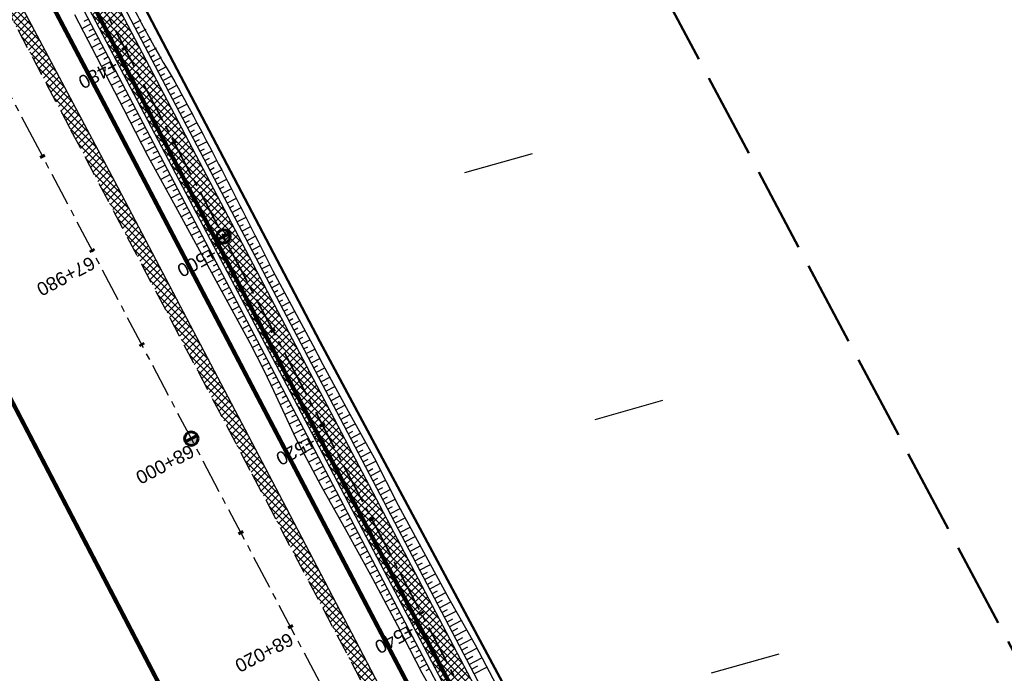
# Model space of a CAD drawing. Header units: metres. Extents: x 7529615 to 7533751, y 5721195 to 5727898.
# Tile 104 of 138: x 7530399 to 7530492, y 5726431 to 5726493. Entities that reach past the tile are written whole.
import ezdxf

# ---------------------------------------------------------------- set-up
doc = ezdxf.new("R2010")
doc.units = ezdxf.units.M
for name, pattern in [('CENTER', [50.8, 31.75, -6.35, 6.35, -6.35]), ('CENTER2', [28.575, 19.05, -3.175, 3.175, -3.175]), ('HIDDEN', [9.525, 6.35, -3.175]), ('L_0_09', [2.5, 2, -0.5])]:
    doc.linetypes.add(name, pattern=pattern)
for name, color, linetype in [('C-DROGI-SYTUACJA-ETYKIETY', 7, 'Continuous'), ('D-hatch-pobocza', 131, 'Continuous'), ('D-pobocza', 60, 'Continuous'), ('D-rowy', 160, 'Continuous'), ('D-skarpa', 2, 'Continuous'), ('D-skarpa-kreskowanie', 2, 'Continuous')]:
    doc.layers.add(name, color=color, linetype=linetype)
for name, color, linetype, lineweight, true_color in [('D-hatch-ciag-pieszo-rowerowy', 7, 'Continuous', 13, 0xff9f80), ('D-linia-podzialowa-ZRID', 7, 'Continuous', 50, 0x40ff00), ('D-podzialy-dzialek-etap-III', 7, 'Continuous', 30, 0xff0040), ('zakres-mdcp', 7, 'L_0_09', 50, 0xff05ff)]:
    doc.layers.add(name, color=color, linetype=linetype, lineweight=lineweight, true_color=true_color)
for name, color, linetype, lineweight in [('D-krawędzie', 3, 'Continuous', 30), ('D-obrzeża', 2, 'Continuous', 30), ('D-oś', 2, 'CENTER', 30), ('D-pas-drogowy', 7, 'HIDDEN', 50)]:
    doc.layers.add(name, color=color, linetype=linetype, lineweight=lineweight)
doc.layers.add('poprzeczki', color=7, linetype='Continuous', true_color=0x0000c7)
doc.styles.get("Standard").update_dxf_attribs({"font": 'arial.ttf'})
pattern_1 = [(45, (0, 0), (-0.33675960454, 0.33675960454), []), (135, (0, 0), (-0.33675960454, -0.33675960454), [])]

# ---------------------------------------------------------------- blocks, each defined once
blk = doc.blocks.new('kilometraz')
at = {"linetype": 'ByBlock', "lineweight": -2}
blk.add_hatch(color=0, dxfattribs=at).paths.add_polyline_path([(0, -0.28125, 0.41421356), (0.28125, 0, 0.41421356), (0, 0.28125)])
at = {"color": 0, "linetype": 'ByBlock', "lineweight": -2}
blk.add_line((0, 0.28125), (0, -0.28125), dxfattribs=at)
blk.add_circle((0, 0), 0.28125, dxfattribs=at)
blk = doc.blocks.new('AeccTickLine')
at = {"color": 0, "linetype": 'ByBlock', "lineweight": -2}
blk.add_line((0, 1), (0, -1), dxfattribs=at)

msp = doc.modelspace()

# ---------------------------------------------------------------- hatches: boundary and pattern name
at = {"layer": 'D-hatch-ciag-pieszo-rowerowy'}
h = msp.add_hatch(dxfattribs=at)
h.set_pattern_fill('ANSI37', color=256, scale=0.15, style=0)
h.set_pattern_definition(pattern_1)
h.paths.add_polyline_path([(7530404.057, 5726502.584), (7530380.911, 5726546.861), (7530371.746, 5726564.106), (7530368.841, 5726564.244), (7530378.7, 5726545.696), (7530401.842, 5726501.425), (7530423.333, 5726460.444), (7530443.712, 5726421.565), (7530466.681, 5726377.574), (7530482.337, 5726347.963), (7530485.291, 5726347.724), (7530468.894, 5726378.737), (7530445.927, 5726422.724), (7530425.547, 5726461.605)])
at = {"layer": 'D-hatch-pobocza'}
h = msp.add_hatch(dxfattribs=at)
h.set_pattern_fill('ANSI37', color=256, scale=0.15, style=0)
h.set_pattern_definition(pattern_1)
h.paths.add_polyline_path([(7530484.05, 5726334.34), (7530471.92, 5726357.11), (7530458.95, 5726381.07), (7530447.57, 5726403.23), (7530435.55, 5726425.46), (7530424.34, 5726446.96), (7530408.22, 5726477.68), (7530396.72, 5726499.26), (7530381.74, 5726527.87), (7530371.44, 5726547.5), (7530359.58, 5726569.81), (7530349.42, 5726588.72), (7530332.29, 5726621.37), (7530323.72, 5726638.05), (7530306.54, 5726670.82), (7530298.56, 5726686.33), (7530287.26, 5726707.54), (7530284.291, 5726713.261), (7530282.67, 5726712.404), (7530284.501, 5726708.94), (7530291.376, 5726695.94), (7530296.046, 5726687.107), (7530304.464, 5726671.187), (7530316.604, 5726648.181), (7530333.058, 5726617.014), (7530350.004, 5726585.006), (7530367.258, 5726552.316), (7530385.763, 5726517.235), (7530404.054, 5726482.546), (7530421.087, 5726450.182), (7530442.442, 5726409.661), (7530463.421, 5726369.85), (7530489.269, 5726320.828), (7530506.412, 5726288.291), (7530524.315, 5726254.784), (7530540.549, 5726224.891), (7530548.273, 5726210.669), (7530551.697, 5726207.035), (7530543.21, 5726222.9), (7530538.34, 5726232.11), (7530533.7, 5726240.35), (7530511.95, 5726280.97), (7530499.24, 5726305.31)])

# ---------------------------------------------------------------- linework, layer by layer
at = {"layer": 'D-krawędzie', "linetype": 'HIDDEN', "ltscale": 0.3}
msp.add_lwpolyline([(7530333.058, 5726617.014), (7530350.004, 5726585.006), (7530367.258, 5726552.316), (7530385.763, 5726517.235), (7530404.054, 5726482.546), (7530421.087, 5726450.182), (7530442.442, 5726409.661), (7530463.421, 5726369.85), (7530489.269, 5726320.828), (7530506.412, 5726288.291), (7530524.315, 5726254.784), (7530540.549, 5726224.891), (7530548.24, 5726210.73)], dxfattribs=at)
at = {"layer": 'D-linia-podzialowa-ZRID', "color": 12, "ltscale": 15, "true_color": 0xc70000}
msp.add_lwpolyline([(7530343.244, 5726623.649), (7530360.23, 5726591.747), (7530383.209, 5726548.059), (7530406.018, 5726503.606), (7530427.465, 5726462.62), (7530447.928, 5726424.388), (7530471.127, 5726379.921), (7530490.501, 5726343.033), (7530509.499, 5726306.733), (7530529.89, 5726267.244), (7530543.852, 5726238.99), (7530554.809, 5726218.944), (7530559.027, 5726212.223), (7530563.061, 5726206.41), (7530566.934, 5726200.464), (7530569.771, 5726194.902), (7530571.473, 5726191.282), (7530572.839, 5726188.025), (7530575.295, 5726182.035), (7530579.737, 5726173.306), (7530583.3, 5726167.41), (7530583.3, 5726167.41), (7530583.3, 5726167.41)], dxfattribs=at)
at = {"layer": 'D-obrzeża'}
for points in [[(7530341.029, 5726622.467), (7530357.948, 5726590.066), (7530380.911, 5726546.861), (7530404.057, 5726502.584), (7530425.547, 5726461.605), (7530445.927, 5726422.724), (7530468.894, 5726378.737), (7530488.366, 5726341.909), (7530507.524, 5726305.704), (7530528.099, 5726266.319), (7530543.028, 5726237.223), (7530553.837, 5726217.27, 0.020438), (7530555.511, 5726214.462), (7530563.158, 5726202.745, -0.024166), (7530565.111, 5726199.411), (7530568.325, 5726193.262, -0.021495), (7530570.15, 5726189.371), (7530573.016, 5726182.508, 0.022535), (7530574.938, 5726178.434), (7530582.467, 5726164.173, 0.144123), (7530586.407, 5726160.127), (7530591.402, 5726157.316, -0.143266), (7530593.364, 5726155.308), (7530594.228, 5726153.684)], [(7530338.815, 5726621.306), (7530355.736, 5726588.901), (7530378.7, 5726545.696), (7530401.842, 5726501.425), (7530423.333, 5726460.444), (7530443.712, 5726421.565), (7530466.681, 5726377.574), (7530486.156, 5726340.739), (7530505.312, 5726304.54), (7530525.878, 5726265.169), (7530540.816, 5726236.057), (7530551.688, 5726215.99, 0.020438), (7530553.361, 5726213.182), (7530560.998, 5726201.48, -0.024166), (7530562.951, 5726198.146), (7530566.06, 5726192.199, -0.021495), (7530567.884, 5726188.309), (7530570.753, 5726181.44, 0.022535), (7530572.675, 5726177.366), (7530580.714, 5726162.138, 0.101584), (7530584.546, 5726157.479), (7530584.686, 5726157.365, -0.100735), (7530588.495, 5726152.75), (7530588.874, 5726152.037)]]:
    msp.add_lwpolyline(points, format="xyb", dxfattribs=at)
at = {"layer": 'D-oś', "ltscale": 0.1}
msp.add_lwpolyline([(7530594.845, 5726110.895), (7530540.21, 5726214.45), (7530503.32, 5726286.651), (7530486.173, 5726319.196), (7530460.325, 5726368.218), (7530439.346, 5726408.03), (7530417.989, 5726448.552), (7530400.958, 5726480.914), (7530382.667, 5726515.602), (7530364.162, 5726550.682), (7530346.91, 5726583.371), (7530329.964, 5726615.378), (7530313.508, 5726646.548)], dxfattribs=at)
at = {"layer": 'D-oś', "linetype": 'CENTER2', "lineweight": 35, "ltscale": 0.2}
msp.add_lwpolyline([(7530339.922, 5726621.886), (7530356.842, 5726589.483), (7530379.806, 5726546.279), (7530402.949, 5726502.005), (7530424.44, 5726461.025), (7530444.82, 5726422.144), (7530467.787, 5726378.156), (7530487.261, 5726341.324)], dxfattribs=at)
at = {"layer": 'D-pas-drogowy', "ltscale": 0.2, "flags": 128}
msp.add_lwpolyline([(7531633.019, 5724182.834, 0.4, 0.4, 0), (7531617.559, 5724211.608, 0.4, 0.4, 0), (7531566.784, 5724302.736, 0.4, 0.4, 0), (7531538.419, 5724356.47, 0.4, 0.4, 0), (7531526.32, 5724379.39, 0.4, 0.4, 0), (7531516.102, 5724393.607, 0.4, 0.4, 0.001485), (7531513.78, 5724396.838, 0.4, 0.4, 0), (7531501.87, 5724413.41, 0.4, 0.4, 0), (7531474.926, 5724464.508, 0.4, 0.4, 0), (7531446.2, 5724518.992, 0.4, 0.4, 0), (7531424.962, 5724559.262, 0.4, 0.4, 0), (7531398.444, 5724609.566, 0.4, 0.4, 0), (7531379.647, 5724645.216, 0.4, 0.4, 0), (7531365.23, 5724672.56, 0.4, 0.4, 0), (7531341.306, 5724717.915, 0.4, 0.4, 0), (7531312.9, 5724771.789, 0.4, 0.4, 0), (7531292.591, 5724810.307, 0.4, 0.4, 0), (7531259.392, 5724873.271, 0.4, 0.4, 0), (7531233.74, 5724921.923, 0.4, 0.4, 0), (7531203.073, 5724980.092, 0.4, 0.4, 0), (7531173.471, 5725036.225, 0.4, 0.4, 0), (7531168.27, 5725046.09, 0.4, 0.4, 0), (7531172.29, 5725062.58, 0.4, 0.4, 0), (7531166.31, 5725074.58, 0.4, 0.4, 0), (7531150.32, 5725079.6, 0.4, 0.4, 0), (7531141.5, 5725096.43, 0.4, 0.4, 0), (7531109.312, 5725157.814, 0.4, 0.4, 0), (7531086.641, 5725201.048, 0.4, 0.4, 0), (7531059.198, 5725253.384, 0.4, 0.4, 0), (7531028.207, 5725312.489, 0.4, 0.4, 0), (7530999.105, 5725367.99, 0.4, 0.4, 0), (7530956.248, 5725449.725, 0.4, 0.4, 0), (7530924.398, 5725510.464, 0.4, 0.4, 0), (7530897.51, 5725561.74, 0.4, 0.4, 0), (7530894.46, 5725566.14, 0.4, 0.4, 0), (7530892.16, 5725570.49, 0.4, 0.4, 0), (7530869.363, 5725613.307, 0.4, 0.4, 0), (7530861.694, 5725627.705, 0.4, 0.4, 0), (7530852.74, 5725644.52, 0.4, 0.4, 0), (7530831.51, 5725684.2, 0.4, 0.4, 0), (7530811.13, 5725722.52, 0.4, 0.4, 0), (7530792.348, 5725757.941, 0.4, 0.4, 0), (7530768.03, 5725803.8, 0.4, 0.4, 0), (7530748.769, 5725840.179, 0.4, 0.4, 0), (7530727.7, 5725879.97, 0.4, 0.4, 0), (7530712.098, 5725909.545, 0.4, 0.4, 0), (7530693.644, 5725944.645, 0.4, 0.4, 0), (7530665.702, 5725997.539, 0.4, 0.4, 0), (7530641.76, 5726042.88, 0.4, 0.4, 0), (7530616.5, 5726091.48, 0.4, 0.4, 0), (7530604.628, 5726114.32, 0.4, 0.4, -0.007763), (7530602.5, 5726118.43, 0.4, 0.4, 0), (7530603.992, 5726123.395, 0.4, 0.4, 0), (7530606.53, 5726131.84, 0.4, 0.4, 0), (7530603.27, 5726136.83, 0.4, 0.4, 0), (7530593.776, 5726151.369, 0.4, 0.4, 0), (7530590.203, 5726156.84, 0.4, 0.4, 0), (7530583.3, 5726167.41, 0.4, 0.4, 0), (7530580.578, 5726170.428, 0.4, 0.4, 0), (7530575.85, 5726175.67, 0.4, 0.4, 0), (7530569.01, 5726186.66, 0.4, 0.4, 0), (7530562.555, 5726199.189, 0.4, 0.4, 0), (7530555.67, 5726211.39, 0.4, 0.4, 0), (7530548.29, 5726224.23, 0.4, 0.4, 0), (7530540.58, 5726237.71, 0.4, 0.4, 0), (7530532.68, 5726252.65, 0.4, 0.4, 0), (7530524.06, 5726269.35, 0.4, 0.4, 0), (7530502.82, 5726309.91, 0.4, 0.4, 0), (7530488.83, 5726336.63, 0.4, 0.4, 0), (7530466.03, 5726380.16, 0.4, 0.4, 0), (7530438.47, 5726432.77, 0.4, 0.4, 0), (7530424.53, 5726459.09, 0.4, 0.4, 0), (7530401.63, 5726502.97, 0.4, 0.4, 0), (7530383.38, 5726538.06, 0.4, 0.4, 0), (7530353.97, 5726593.52, 0.4, 0.4, 0), (7530338.47, 5726622.74, 0.4, 0.4, 0), (7530322.01, 5726653.88, 0.4, 0.4, 0), (7530297.54, 5726700.33, 0.4, 0.4, 0), (7530287.38, 5726719.6, 0.4, 0.4, 0), (7530285.95, 5726722.316, 0.4, 0.4, 0), (7530280.26, 5726733.12, 0.4, 0.4, 0), (7530266.73, 5726758.74, 0.4, 0.4, 0), (7530260.42, 5726770.47, 0.4, 0.4, 0), (7530253.25, 5726783.82, 0.4, 0.4, 0), (7530244.95, 5726799.33, 0.4, 0.4, 0), (7530239.39, 5726808.49, 0.4, 0.4, 0), (7530238.29, 5726807.9, 0.4, 0.4, 0), (7530218.11, 5726850.67, 0.4, 0.4, 0), (7530175.907, 5726928.168, 0.4, 0.4, 0), (7530096.68, 5727076.15, 0.4, 0.4, 0), (7530094.68, 5727079.89, 0.4, 0.4, 0), (7530064.597, 5727135.523, 0.4, 0.4, 0), (7530046.731, 5727168.892, 0.4, 0.4, 0), (7530025.803, 5727208.461, 0.4, 0.4, 0), (7530012.847, 5727232.979, 0.4, 0.4, 0), (7529994.15, 5727268.45, 0.4, 0.4, 0), (7529981.671, 5727291.93, 0.4, 0.4, 0), (7529949.89, 5727351.73, 0.4, 0.4, 0), (7529924.75, 5727399.03, 0.4, 0.4, 0), (7529915.516, 5727417.1, 0.4, 0.4, 0), (7529885.83, 5727475.19, 0.4, 0.4, 0), (7529862.56, 5727519.97, 0.4, 0.4, 0), (7529852.985, 5727538.191, 0.4, 0.4, 0), (7529836.513, 5727569.511, 0.4, 0.4, 0), (7529815.369, 5727609.141, 0.4, 0.4, 0), (7529792.795, 5727651.247, 0.4, 0.4, 0), (7529774.199, 5727685.858, 0.4, 0.4, 0), (7529746.966, 5727736.059, 0.4, 0.4, 0), (7529733.92, 5727757.62, 0.4, 0.4, 0), (7529708.607, 5727806.389, 0.4, 0.4, 0), (7529688.492, 5727796.345, 0.4, 0.4, 0), (7529723.55, 5727729.88, 0.4, 0.4, 0), (7529725.42, 5727730.2, 0.4, 0.4, 0), (7529735.38, 5727711.28, 0.4, 0.4, 0), (7529739.21, 5727707.77, 0.4, 0.4, 0), (7529753.31, 5727681.13, 0.4, 0.4, 0), (7529755.178, 5727682.114, 0.4, 0.4, 0), (7529792.102, 5727611.923, 0.4, 0.4, 0), (7529811.741, 5727574.662, 0.4, 0.4, 0), (7529835.194, 5727530.193, 0.4, 0.4, 0), (7529857.56, 5727487.787, 0.4, 0.4, 0), (7529875.155, 5727454.426, 0.4, 0.4, 0), (7529890.63, 5727425.131, 0.4, 0.4, 0), (7529900.671, 5727406.159, 0.4, 0.4, 0), (7529953.284, 5727306.747, 0.4, 0.4, 0), (7529983.208, 5727250.207, 0.4, 0.4, 0), (7530015.379, 5727189.42, 0.4, 0.4, 0), (7530062.319, 5727099.625, 0.4, 0.4, 0), (7530100.06, 5727027.16, 0.4, 0.4, 0), (7530105.06, 5727018.32, 0.4, 0.4, 0), (7530143.175, 5726945.066, 0.4, 0.4, 0), (7530170.547, 5726892.961, 0.4, 0.4, 0), (7530195.92, 5726850.75, 0.4, 0.4, 0), (7530194.71, 5726849.15, 0.4, 0.4, 0), (7530197.22, 5726845.06, 0.4, 0.4, 0), (7530254.03, 5726738.21, 0.4, 0.4, 0), (7530261.371, 5726724.163, 0.4, 0.4, 0), (7530281.54, 5726685.57, 0.4, 0.4, 0), (7530289.214, 5726671.967, 0.4, 0.4, 0), (7530300.51, 5726651.778, 0.4, 0.4, 0), (7530303.939, 5726645.168, 0.4, 0.4, 0), (7530334.708, 5726583.665, 0.4, 0.4, 0), (7530397.759, 5726458.5, 0.4, 0.4, 0), (7530450.41, 5726357.28, 0.4, 0.4, 0), (7530482.4, 5726303.41, 0.4, 0.4, 0), (7530483.688, 5726301.003, 0.4, 0.4, 0), (7530491.35, 5726283.94, 0.4, 0.4, 0), (7530512.67, 5726243.78, 0.4, 0.4, 0), (7530529.43, 5726209.46, 0.4, 0.4, 0), (7530571.29, 5726130.56, 0.4, 0.4, 0), (7530581.28, 5726107.21, 0.4, 0.4, 0), (7530591.16, 5726088.44, 0.4, 0.4, 0), (7530597.42, 5726080.68, 0.4, 0.4, 0), (7530607.21, 5726063.51, 0.4, 0.4, 0), (7530610.82, 5726061.93, 0.4, 0.4, 0), (7530634.935, 5726016.147, 0.4, 0.4, 0), (7530642.914, 5726001.078, 0.4, 0.4, 0), (7530695.12, 5725902.09, 0.4, 0.4, 0), (7530708.718, 5725876.303, 0.4, 0.4, 0), (7530755.54, 5725787.51, 0.4, 0.4, 0), (7530802.56, 5725694.925, 0.4, 0.4, 0), (7530840.085, 5725624.059, 0.4, 0.4, 0), (7530865.243, 5725577.494, 0.4, 0.4, 0), (7530914.557, 5725484.684, 0.4, 0.4, 0), (7530964.182, 5725390.836, 0.4, 0.4, 0), (7531008.007, 5725307.954, 0.4, 0.4, 0), (7531059.253, 5725211.041, 0.4, 0.4, 0), (7531127.66, 5725081.67, 0.4, 0.4, 0), (7531345.12, 5724669.94, 0.4, 0.4, 0), (7531388.464, 5724586.93, 0.4, 0.4, 0), (7531412.35, 5724541.183, 0.4, 0.4, 0), (7531482.09, 5724407.62, 0.4, 0.4, 0), (7531504.02, 5724366.79, 0.4, 0.4, 0), (7531519.374, 5724337.52, 0.4, 0.4, 0), (7531563.749, 5724252.932, 0.4, 0.4, 0), (7531602.175, 5724179.681, 0.4, 0.4, 0), (7531619.177, 5724147.204, 0.4, 0.4, 0), (7531625.038, 5724135.635, 0.4, 0.4, 0), (7531656.796, 5724073.316, 0.4, 0.4, 0), (7531675.12, 5724037.36, 0.4, 0.4, 0), (7531682.71, 5724022.92, 0.4, 0.4, 0), (7531705.565, 5723979.811, 0.4, 0.4, 0), (7531736.606, 5723921.262, 0.4, 0.4, 0), (7531750.46, 5723895.13, 0.4, 0.4, 0), (7531740.77, 5723886.56, 0.4, 0.4, 0), (7531732.86, 5723885, 0.4, 0.4, 0), (7531722.18, 5723887.77, 0.4, 0.4, 0), (7531729.87, 5723862.17, 0.4, 0.4, 0), (7531742.92, 5723861.93, 0.4, 0.4, 0), (7531763.71, 5723859.52, 0.4, 0.4, 0), (7531768.42, 5723854.12, 0.4, 0.4, 0), (7531787.42, 5723817.97, 0.4, 0.4, 0), (7531795.57, 5723809.82, 0.4, 0.4, 0), (7531816.347, 5723819.85, 0.4, 0.4, 0), (7531816.347, 5723819.85, 0.4, 0.4, 0), (7531805.06, 5723843.23, 0.4, 0.4, 0), (7531803.61, 5723886.23, 0.4, 0.4, 0), (7531803.61, 5723886.23, 0.4, 0.4, 0), (7531780.08, 5723929.25, 0.4, 0.4, 0), (7531758.69, 5723936.76, 0.4, 0.4, 0), (7531749.359, 5723946.412, 0.4, 0.4, 0), (7531742.71, 5723953.29, 0.4, 0.4, 0), (7531735.177, 5723967.878, 0.4, 0.4, 0), (7531722.37, 5723992.68, 0.4, 0.4, 0), (7531705.042, 5724030.886, 0.4, 0.4, 0), (7531699.47, 5724043.17, 0.4, 0.4, 0), (7531692.69, 5724058.11, 0.4, 0.4, 0), (7531679.672, 5724084.017, 0.4, 0.4, 0), (7531674.55, 5724094.21, 0.4, 0.4, 0), (7531666.633, 5724114.003, 0.4, 0.4, 0), (7531649, 5724153.82, 0.4, 0.4, 0), (7531641.49, 5724149.34, 0.4, 0.4, 0), (7531626.04, 5724179.34, 0.4, 0.4, 0), (7531633.03, 5724182.84, 0, 0, 0)], format="xyseb", dxfattribs=at)
at = {"layer": 'D-pobocza'}
for points in [[(7530324.032, 5726655.814), (7530341.472, 5726622.699), (7530358.39, 5726590.299), (7530381.354, 5726547.095), (7530404.5, 5726502.816), (7530425.99, 5726461.837), (7530446.37, 5726422.955), (7530469.336, 5726378.97), (7530488.808, 5726342.142), (7530507.967, 5726305.936), (7530528.543, 5726266.549), (7530543.47, 5726237.456), (7530554.277, 5726217.509, 0.020438), (7530555.929, 5726214.736), (7530563.577, 5726203.019, -0.024166), (7530565.554, 5726199.643), (7530568.768, 5726193.493, -0.021495), (7530570.611, 5726189.564), (7530573.478, 5726182.701, 0.022535), (7530575.38, 5726178.667), (7530582.909, 5726164.407)], [(7530320.936, 5726654.183), (7530338.372, 5726621.074), (7530355.294, 5726588.668), (7530378.258, 5726545.463), (7530401.399, 5726501.193), (7530422.89, 5726460.212), (7530443.269, 5726421.333), (7530466.238, 5726377.342), (7530485.714, 5726340.506), (7530504.869, 5726304.308), (7530525.434, 5726264.939), (7530540.374, 5726235.824), (7530551.248, 5726215.751, 0.020438), (7530552.942, 5726212.908), (7530560.579, 5726201.207, -0.024166), (7530562.508, 5726197.914), (7530565.617, 5726191.967, -0.021495), (7530567.423, 5726188.116), (7530570.292, 5726181.248, 0.022535), (7530572.232, 5726177.133), (7530572.779, 5726176.098)]]:
    msp.add_lwpolyline(points, format="xyb", dxfattribs=at)
msp.add_lwpolyline([(7530548.273, 5726210.669), (7530551.697, 5726207.035), (7530543.21, 5726222.9), (7530538.34, 5726232.11), (7530533.7, 5726240.35), (7530511.95, 5726280.97), (7530499.24, 5726305.31), (7530484.05, 5726334.34), (7530471.92, 5726357.11), (7530458.95, 5726381.07), (7530447.57, 5726403.23), (7530435.55, 5726425.46), (7530424.34, 5726446.96), (7530408.22, 5726477.68), (7530396.72, 5726499.26), (7530381.74, 5726527.87), (7530371.44, 5726547.5), (7530359.58, 5726569.81), (7530349.42, 5726588.72), (7530332.29, 5726621.37)], dxfattribs=at)
at = {"layer": 'D-podzialy-dzialek-etap-III'}
for points in [[(7530441.115, 5726478.508), (7530447.474, 5726480.308)], [(7530453.369, 5726455.295), (7530459.729, 5726457.095)], [(7530464.286, 5726431.441), (7530470.645, 5726433.241)]]:
    msp.add_lwpolyline(points, dxfattribs=at)
at = {"layer": 'D-rowy', "linetype": 'HIDDEN', "ltscale": 0.1, "const_width": 0.4, "flags": 128}
msp.add_lwpolyline([(7530551.499, 5726212.267), (7530543.597, 5726226.236), (7530531.122, 5726249.92), (7530513.079, 5726284.072), (7530493.258, 5726321.227), (7530474.307, 5726357.907), (7530450.222, 5726402.72), (7530429.968, 5726441.454), (7530407.859, 5726483.738), (7530388.275, 5726520.931), (7530367.428, 5726560.809), (7530342.591, 5726608.109), (7530323.482, 5726644.276), (7530301.727, 5726686.325), (7530278.863, 5726729.805), (7530276.238, 5726736.773), (7530276.238, 5726736.773)], dxfattribs=at)
at = {"layer": 'D-skarpa', "linetype": 'Continuous'}
msp.add_lwpolyline([(7530408.497, 5726497.052, 0.03166), (7530413.861, 5726487.045, -0.009739), (7530423.043, 5726469.277), (7530426.804, 5726462.265), (7530427.77, 5726460.464), (7530430.133, 5726456.057), (7530432.574, 5726451.692), (7530434.839, 5726447.233), (7530437.225, 5726442.839), (7530439.608, 5726438.443), (7530442.066, 5726434.086), (7530444.398, 5726429.663), (7530446.658, 5726425.202, 0.00053), (7530467.502, 5726385.316), (7530469.794, 5726380.872), (7530470.471, 5726379.557), (7530472.123, 5726376.465), (7530474.475, 5726372.053), (7530476.742, 5726367.596)], format="xyb", dxfattribs=at)
msp.add_lwpolyline([(7530404.414, 5726493.383), (7530409.036, 5726484.515), (7530411.324, 5726480.069), (7530413.717, 5726475.678), (7530420.896, 5726462.506), (7530422.254, 5726459.878), (7530423.117, 5726458.025), (7530425.229, 5726453.487), (7530427.58, 5726449.074), (7530430.017, 5726444.706), (7530432.435, 5726440.328), (7530434.761, 5726435.902), (7530437.071, 5726431.468), (7530439.539, 5726427.116)], dxfattribs=at)
at = {"layer": 'D-skarpa-kreskowanie', "linetype": 'Continuous'}
for p, q in [((7530405.732, 5726492.931, 107.619), (7530405.307, 5726492.708, 107.299)), ((7530409.923, 5726492.475, 107.748), (7530410.676, 5726492.87, 107.181)), ((7530405.964, 5726492.488, 107.619), (7530405.113, 5726492.042, 106.978)), ((7530406.196, 5726492.045, 107.619), (7530405.77, 5726491.822, 107.298)), ((7530410.155, 5726492.032, 107.748), (7530410.535, 5726492.231, 107.462)), ((7530410.387, 5726491.589, 107.748), (7530411.154, 5726491.992, 107.17)), ((7530406.429, 5726491.602, 107.618), (7530405.575, 5726491.155, 106.976)), ((7530406.661, 5726491.16, 107.618), (7530406.234, 5726490.935, 107.297)), ((7530410.62, 5726491.147, 107.748), (7530411.007, 5726491.35, 107.456)), ((7530410.852, 5726490.704, 107.747), (7530411.633, 5726491.114, 107.159)), ((7530406.893, 5726490.717, 107.618), (7530406.037, 5726490.268, 106.974)), ((7530407.357, 5726489.831, 107.618), (7530406.499, 5726489.381, 106.972)), ((7530407.125, 5726490.274, 107.618), (7530406.697, 5726490.049, 107.295)), ((7530411.084, 5726490.261, 107.747), (7530411.479, 5726490.468, 107.45)), ((7530411.316, 5726489.818, 107.747), (7530412.114, 5726490.236, 107.147)), ((7530407.822, 5726488.946, 107.617), (7530406.962, 5726488.494, 106.97)), ((7530407.59, 5726489.388, 107.618), (7530407.16, 5726489.163, 107.294)), ((7530411.549, 5726489.375, 107.747), (7530411.951, 5726489.587, 107.444)), ((7530411.781, 5726488.933, 107.747), (7530412.594, 5726489.359, 107.135)), ((7530408.286, 5726488.06, 107.617), (7530407.424, 5726487.608, 106.968)), ((7530408.054, 5726488.503, 107.617), (7530407.623, 5726488.277, 107.293)), ((7530412.013, 5726488.49, 107.747), (7530412.423, 5726488.705, 107.437)), ((7530412.245, 5726488.047, 107.746), (7530413.074, 5726488.482, 107.122)), ((7530408.751, 5726487.174, 107.617), (7530407.886, 5726486.721, 106.966)), ((7530408.519, 5726487.617, 107.617), (7530408.087, 5726487.391, 107.292)), ((7530412.477, 5726487.604, 107.746), (7530412.896, 5726487.824, 107.431)), ((7530412.71, 5726487.161, 107.746), (7530413.554, 5726487.604, 107.11)), ((7530409.215, 5726486.289, 107.616), (7530408.348, 5726485.834, 106.964)), ((7530408.983, 5726486.732, 107.616), (7530408.55, 5726486.504, 107.291)), ((7530412.942, 5726486.719, 107.746), (7530413.368, 5726486.942, 107.425)), ((7530413.174, 5726486.276, 107.746), (7530414.03, 5726486.724, 107.102)), ((7530409.68, 5726485.403, 107.616), (7530408.81, 5726484.947, 106.961)), ((7530409.447, 5726485.846, 107.616), (7530409.013, 5726485.618, 107.289)), ((7530413.406, 5726485.833, 107.746), (7530413.834, 5726486.057, 107.423)), ((7530413.638, 5726485.39, 107.745), (7530414.496, 5726485.84, 107.1)), ((7530410.144, 5726484.517, 107.616), (7530409.27, 5726484.059, 106.958)), ((7530409.912, 5726484.96, 107.616), (7530409.477, 5726484.732, 107.288)), ((7530413.871, 5726484.947, 107.745), (7530414.3, 5726485.172, 107.422)), ((7530414.103, 5726484.505, 107.745), (7530414.962, 5726484.955, 107.099)), ((7530414.335, 5726484.062, 107.745), (7530414.765, 5726484.287, 107.421)), ((7530410.608, 5726483.632, 107.615), (7530409.728, 5726483.17, 106.952)), ((7530410.376, 5726484.075, 107.615), (7530409.938, 5726483.845, 107.285)), ((7530414.567, 5726483.619, 107.745), (7530415.428, 5726484.07, 107.097)), ((7530414.8, 5726483.176, 107.745), (7530415.23, 5726483.402, 107.42)), ((7530411.073, 5726482.746, 107.615), (7530410.185, 5726482.281, 106.947)), ((7530410.841, 5726483.189, 107.615), (7530410.399, 5726482.957, 107.282)), ((7530415.032, 5726482.733, 107.744), (7530415.894, 5726483.185, 107.096)), ((7530415.264, 5726482.291, 107.744), (7530415.695, 5726482.517, 107.419)), ((7530411.537, 5726481.861, 107.615), (7530410.643, 5726481.392, 106.942)), ((7530411.305, 5726482.303, 107.615), (7530410.86, 5726482.07, 107.28)), ((7530415.496, 5726481.848, 107.744), (7530416.36, 5726482.301, 107.094)), ((7530415.728, 5726481.405, 107.744), (7530416.161, 5726481.632, 107.419)), ((7530412.002, 5726480.975, 107.614), (7530411.101, 5726480.503, 106.936)), ((7530411.77, 5726481.418, 107.614), (7530411.321, 5726481.183, 107.277)), ((7530415.961, 5726480.962, 107.744), (7530416.826, 5726481.416, 107.092)), ((7530416.193, 5726480.519, 107.744), (7530416.626, 5726480.746, 107.418)), ((7530412.466, 5726480.089, 107.614), (7530411.569, 5726479.619, 106.939)), ((7530412.234, 5726480.532, 107.614), (7530411.782, 5726480.295, 107.274)), ((7530412.698, 5726479.647, 107.614), (7530412.254, 5726479.413, 107.279)), ((7530416.425, 5726480.077, 107.743), (7530417.292, 5726480.531, 107.091)), ((7530416.657, 5726479.634, 107.743), (7530417.091, 5726479.861, 107.417)), ((7530416.89, 5726479.191, 107.743), (7530417.758, 5726479.646, 107.089)), ((7530412.931, 5726479.204, 107.614), (7530412.048, 5726478.741, 106.949)), ((7530413.163, 5726478.761, 107.613), (7530412.725, 5726478.531, 107.284)), ((7530417.122, 5726478.748, 107.743), (7530417.556, 5726478.976, 107.416)), ((7530417.354, 5726478.305, 107.743), (7530418.224, 5726478.761, 107.088)), ((7530413.395, 5726478.318, 107.613), (7530412.527, 5726477.863, 106.96)), ((7530413.627, 5726477.875, 107.613), (7530413.197, 5726477.65, 107.289)), ((7530417.586, 5726477.862, 107.742), (7530418.021, 5726478.091, 107.415)), ((7530417.818, 5726477.42, 107.742), (7530418.684, 5726477.873, 107.091)), ((7530413.86, 5726477.433, 107.613), (7530413.005, 5726476.985, 106.97)), ((7530414.092, 5726476.99, 107.613), (7530413.668, 5726476.768, 107.294)), ((7530418.051, 5726476.977, 107.742), (7530418.479, 5726477.202, 107.419)), ((7530418.283, 5726476.534, 107.742), (7530419.132, 5726476.98, 107.102)), ((7530414.324, 5726476.547, 107.613), (7530413.484, 5726476.107, 106.98)), ((7530414.556, 5726476.104, 107.612), (7530414.14, 5726475.886, 107.299)), ((7530418.515, 5726476.091, 107.742), (7530418.936, 5726476.312, 107.425)), ((7530418.747, 5726475.648, 107.742), (7530419.581, 5726476.086, 107.114)), ((7530414.788, 5726475.661, 107.612), (7530413.963, 5726475.228, 106.991)), ((7530415.021, 5726475.219, 107.612), (7530414.611, 5726475.004, 107.304)), ((7530418.979, 5726475.206, 107.741), (7530419.392, 5726475.422, 107.431)), ((7530419.212, 5726474.763, 107.741), (7530420.03, 5726475.192, 107.125)), ((7530415.253, 5726474.776, 107.612), (7530414.441, 5726474.35, 107.001)), ((7530415.485, 5726474.333, 107.612), (7530415.083, 5726474.122, 107.309)), ((7530419.444, 5726474.32, 107.741), (7530419.849, 5726474.533, 107.436)), ((7530419.676, 5726473.877, 107.741), (7530420.479, 5726474.298, 107.137)), ((7530415.717, 5726473.89, 107.612), (7530414.92, 5726473.472, 107.011)), ((7530415.949, 5726473.447, 107.611), (7530415.554, 5726473.24, 107.314)), ((7530419.908, 5726473.434, 107.741), (7530420.306, 5726473.643, 107.442)), ((7530420.141, 5726472.992, 107.741), (7530420.93, 5726473.406, 107.146)), ((7530416.182, 5726473.005, 107.611), (7530415.398, 5726472.594, 107.022)), ((7530416.414, 5726472.562, 107.611), (7530416.026, 5726472.358, 107.319)), ((7530420.373, 5726472.549, 107.74), (7530420.765, 5726472.755, 107.445)), ((7530420.605, 5726472.106, 107.74), (7530421.386, 5726472.515, 107.153)), ((7530416.646, 5726472.119, 107.611), (7530415.877, 5726471.716, 107.032)), ((7530416.878, 5726471.676, 107.611), (7530416.497, 5726471.476, 107.324)), ((7530420.837, 5726471.663, 107.74), (7530421.225, 5726471.867, 107.448)), ((7530421.069, 5726471.22, 107.74), (7530421.841, 5726471.625, 107.159)), ((7530417.111, 5726471.233, 107.611), (7530416.356, 5726470.837, 107.042)), ((7530417.343, 5726470.791, 107.61), (7530416.969, 5726470.594, 107.329)), ((7530421.302, 5726470.778, 107.74), (7530421.685, 5726470.979, 107.451)), ((7530421.534, 5726470.335, 107.74), (7530422.297, 5726470.735, 107.165)), ((7530417.575, 5726470.348, 107.61), (7530416.834, 5726469.959, 107.053)), ((7530418.039, 5726469.462, 107.61), (7530417.313, 5726469.081, 107.063)), ((7530417.807, 5726469.905, 107.61), (7530417.44, 5726469.713, 107.334)), ((7530421.766, 5726469.892, 107.739), (7530422.145, 5726470.091, 107.454)), ((7530421.998, 5726469.449, 107.739), (7530422.753, 5726469.845, 107.171)), ((7530418.504, 5726468.577, 107.61), (7530417.791, 5726468.203, 107.073)), ((7530418.272, 5726469.019, 107.61), (7530417.912, 5726468.831, 107.339)), ((7530422.231, 5726469.006, 107.739), (7530422.605, 5726469.203, 107.457)), ((7530422.463, 5726468.564, 107.739), (7530423.214, 5726468.958, 107.173)), ((7530418.968, 5726467.691, 107.609), (7530418.27, 5726467.325, 107.083)), ((7530418.736, 5726468.134, 107.609), (7530418.383, 5726467.949, 107.344)), ((7530422.695, 5726468.121, 107.739), (7530423.073, 5726468.319, 107.454)), ((7530422.927, 5726467.678, 107.739), (7530423.687, 5726468.077, 107.167)), ((7530419.433, 5726466.805, 107.609), (7530418.749, 5726466.447, 107.094)), ((7530419.201, 5726467.248, 107.609), (7530418.855, 5726467.067, 107.349)), ((7530423.159, 5726467.235, 107.738), (7530423.541, 5726467.436, 107.451)), ((7530423.392, 5726466.792, 107.738), (7530424.16, 5726467.195, 107.16)), ((7530419.897, 5726465.92, 107.609), (7530419.227, 5726465.568, 107.104)), ((7530419.665, 5726466.363, 107.609), (7530419.326, 5726466.185, 107.354)), ((7530423.624, 5726466.35, 107.738), (7530424.01, 5726466.552, 107.447)), ((7530423.856, 5726465.907, 107.738), (7530424.633, 5726466.314, 107.153)), ((7530420.362, 5726465.034, 107.608), (7530419.706, 5726464.69, 107.114)), ((7530420.129, 5726465.477, 107.608), (7530419.798, 5726465.303, 107.359)), ((7530424.088, 5726465.464, 107.738), (7530424.479, 5726465.669, 107.444)), ((7530424.321, 5726465.021, 107.738), (7530425.105, 5726465.433, 107.147)), ((7530420.826, 5726464.149, 107.608), (7530420.184, 5726463.812, 107.125)), ((7530420.594, 5726464.591, 107.608), (7530420.269, 5726464.421, 107.364)), ((7530424.553, 5726464.578, 107.737), (7530424.947, 5726464.785, 107.44)), ((7530424.785, 5726464.136, 107.737), (7530425.578, 5726464.551, 107.14)), ((7530425.017, 5726463.693, 107.737), (7530425.416, 5726463.902, 107.437)), ((7530421.291, 5726463.263, 107.608), (7530420.663, 5726462.934, 107.135)), ((7530421.058, 5726463.706, 107.608), (7530420.741, 5726463.539, 107.369)), ((7530425.249, 5726463.25, 107.737), (7530426.051, 5726463.67, 107.134)), ((7530425.482, 5726462.807, 107.737), (7530425.884, 5726463.018, 107.434)), ((7530421.755, 5726462.377, 107.607), (7530421.132, 5726462.05, 107.138)), ((7530421.523, 5726462.82, 107.607), (7530421.212, 5726462.657, 107.374)), ((7530425.714, 5726462.364, 107.737), (7530426.523, 5726462.789, 107.127)), ((7530425.946, 5726461.922, 107.736), (7530426.353, 5726462.135, 107.43)), ((7530422.219, 5726461.492, 107.607), (7530421.591, 5726461.162, 107.134)), ((7530421.987, 5726461.935, 107.607), (7530421.674, 5726461.77, 107.371)), ((7530426.178, 5726461.479, 107.736), (7530426.996, 5726461.907, 107.121)), ((7530426.41, 5726461.036, 107.736), (7530426.821, 5726461.251, 107.427)), ((7530422.684, 5726460.606, 107.607), (7530422.05, 5726460.274, 107.129)), ((7530422.452, 5726461.049, 107.607), (7530422.136, 5726460.883, 107.369)), ((7530426.642, 5726460.593, 107.736), (7530427.469, 5726461.026, 107.114)), ((7530426.875, 5726460.15, 107.736), (7530427.29, 5726460.368, 107.423)), ((7530423.148, 5726459.72, 107.606), (7530422.489, 5726459.375, 107.11)), ((7530422.916, 5726460.163, 107.606), (7530422.597, 5726459.996, 107.366)), ((7530423.38, 5726459.278, 107.606), (7530423.04, 5726459.099, 107.35)), ((7530427.107, 5726459.707, 107.736), (7530427.941, 5726460.145, 107.107)), ((7530427.339, 5726459.264, 107.735), (7530427.758, 5726459.484, 107.42)), ((7530423.612, 5726458.835, 107.606), (7530422.911, 5726458.467, 107.078)), ((7530423.845, 5726458.392, 107.606), (7530423.483, 5726458.203, 107.334)), ((7530427.571, 5726458.822, 107.735), (7530428.414, 5726459.263, 107.101)), ((7530427.803, 5726458.379, 107.735), (7530428.226, 5726458.601, 107.416)), ((7530428.035, 5726457.936, 107.735), (7530428.886, 5726458.382, 107.094)), ((7530424.077, 5726457.949, 107.605), (7530423.333, 5726457.559, 107.046)), ((7530424.309, 5726457.506, 107.605), (7530423.927, 5726457.306, 107.318)), ((7530428.267, 5726457.493, 107.735), (7530428.695, 5726457.717, 107.413)), ((7530428.499, 5726457.05, 107.735), (7530429.359, 5726457.501, 107.088)), ((7530424.541, 5726457.063, 107.605), (7530423.756, 5726456.652, 107.014)), ((7530424.773, 5726456.62, 107.605), (7530424.37, 5726456.409, 107.302)), ((7530428.732, 5726456.607, 107.734), (7530429.163, 5726456.834, 107.409)), ((7530428.964, 5726456.164, 107.734), (7530429.831, 5726456.619, 107.081)), ((7530425.005, 5726456.178, 107.605), (7530424.178, 5726455.744, 106.982)), ((7530425.237, 5726455.735, 107.605), (7530424.813, 5726455.513, 107.285)), ((7530429.196, 5726455.722, 107.734), (7530429.632, 5726455.95, 107.406)), ((7530429.428, 5726455.279, 107.734), (7530430.309, 5726455.741, 107.07)), ((7530425.469, 5726455.292, 107.604), (7530424.6, 5726454.836, 106.95)), ((7530425.701, 5726454.849, 107.604), (7530425.257, 5726454.616, 107.269)), ((7530429.66, 5726454.836, 107.734), (7530430.107, 5726455.07, 107.397)), ((7530429.892, 5726454.393, 107.734), (7530430.798, 5726454.868, 107.052)), ((7530425.934, 5726454.406, 107.604), (7530425.023, 5726453.929, 106.919)), ((7530426.166, 5726453.963, 107.604), (7530425.7, 5726453.719, 107.254)), ((7530430.124, 5726453.95, 107.733), (7530430.583, 5726454.191, 107.388)), ((7530430.356, 5726453.507, 107.733), (7530431.286, 5726453.995, 107.033)), ((7530426.398, 5726453.52, 107.604), (7530425.47, 5726453.034, 106.905)), ((7530426.63, 5726453.078, 107.604), (7530426.167, 5726452.835, 107.255)), ((7530430.589, 5726453.065, 107.733), (7530431.059, 5726453.311, 107.379)), ((7530430.821, 5726452.622, 107.733), (7530431.774, 5726453.122, 107.015)), ((7530426.862, 5726452.635, 107.603), (7530425.94, 5726452.152, 106.909)), ((7530427.094, 5726452.192, 107.603), (7530426.635, 5726451.951, 107.257)), ((7530431.053, 5726452.179, 107.733), (7530431.536, 5726452.432, 107.369)), ((7530431.285, 5726451.736, 107.732), (7530432.263, 5726452.248, 106.996)), ((7530427.326, 5726451.749, 107.603), (7530426.41, 5726451.269, 106.914)), ((7530427.558, 5726451.306, 107.603), (7530427.102, 5726451.067, 107.259)), ((7530431.517, 5726451.293, 107.732), (7530432.012, 5726451.553, 107.36)), ((7530431.749, 5726450.85, 107.732), (7530432.738, 5726451.369, 106.988)), ((7530427.791, 5726450.863, 107.603), (7530426.881, 5726450.386, 106.918)), ((7530428.023, 5726450.421, 107.603), (7530427.569, 5726450.183, 107.261)), ((7530431.981, 5726450.407, 107.732), (7530432.473, 5726450.665, 107.362)), ((7530432.213, 5726449.965, 107.732), (7530433.191, 5726450.477, 106.996)), ((7530428.255, 5726449.978, 107.602), (7530427.351, 5726449.504, 106.922)), ((7530428.719, 5726449.092, 107.602), (7530427.83, 5726448.626, 106.933)), ((7530428.487, 5726449.535, 107.602), (7530428.037, 5726449.299, 107.263)), ((7530432.445, 5726449.522, 107.732), (7530432.932, 5726449.776, 107.366)), ((7530432.678, 5726449.079, 107.731), (7530433.644, 5726449.585, 107.004)), ((7530429.183, 5726448.206, 107.602), (7530428.317, 5726447.752, 106.95)), ((7530428.951, 5726448.649, 107.602), (7530428.512, 5726448.419, 107.272)), ((7530432.91, 5726448.636, 107.731), (7530433.39, 5726448.888, 107.37)), ((7530433.142, 5726448.193, 107.731), (7530434.097, 5726448.694, 107.012)), ((7530429.648, 5726447.321, 107.601), (7530428.805, 5726446.879, 106.967)), ((7530429.415, 5726447.763, 107.602), (7530428.988, 5726447.539, 107.28)), ((7530433.374, 5726447.75, 107.731), (7530433.849, 5726447.999, 107.374)), ((7530433.606, 5726447.307, 107.731), (7530434.55, 5726447.802, 107.02)), ((7530430.112, 5726446.435, 107.601), (7530429.292, 5726446.005, 106.984)), ((7530429.88, 5726446.878, 107.601), (7530429.464, 5726446.66, 107.288)), ((7530433.838, 5726446.865, 107.731), (7530434.307, 5726447.11, 107.377)), ((7530434.07, 5726446.422, 107.73), (7530435.012, 5726446.915, 107.022)), ((7530430.576, 5726445.549, 107.601), (7530429.779, 5726445.132, 107.001)), ((7530430.344, 5726445.992, 107.601), (7530429.94, 5726445.78, 107.297)), ((7530434.302, 5726445.979, 107.73), (7530434.776, 5726446.227, 107.374)), ((7530434.535, 5726445.536, 107.73), (7530435.489, 5726446.036, 107.012)), ((7530431.04, 5726444.663, 107.6), (7530430.265, 5726444.257, 107.017)), ((7530430.808, 5726445.106, 107.601), (7530430.416, 5726444.901, 107.305)), ((7530434.767, 5726445.093, 107.73), (7530435.247, 5726445.345, 107.368)), ((7530434.999, 5726444.65, 107.73), (7530435.966, 5726445.157, 107.002)), ((7530435.231, 5726444.207, 107.73), (7530435.718, 5726444.463, 107.363)), ((7530431.505, 5726443.778, 107.6), (7530430.748, 5726443.381, 107.031)), ((7530431.272, 5726444.221, 107.6), (7530430.89, 5726444.02, 107.312)), ((7530435.463, 5726443.765, 107.729), (7530436.443, 5726444.278, 106.991)), ((7530435.695, 5726443.322, 107.729), (7530436.189, 5726443.58, 107.358)), ((7530431.969, 5726442.892, 107.6), (7530431.232, 5726442.506, 107.045)), ((7530431.737, 5726443.335, 107.6), (7530431.363, 5726443.139, 107.319)), ((7530435.927, 5726442.879, 107.729), (7530436.921, 5726443.4, 106.981)), ((7530436.159, 5726442.436, 107.729), (7530436.659, 5726442.698, 107.353)), ((7530432.433, 5726442.006, 107.599), (7530431.716, 5726441.63, 107.059)), ((7530432.201, 5726442.449, 107.6), (7530431.837, 5726442.259, 107.326)), ((7530436.392, 5726441.993, 107.729), (7530437.398, 5726442.521, 106.971)), ((7530436.624, 5726441.55, 107.729), (7530437.13, 5726441.816, 107.348)), ((7530432.897, 5726441.121, 107.599), (7530432.199, 5726440.755, 107.074)), ((7530432.665, 5726441.563, 107.599), (7530432.311, 5726441.378, 107.333)), ((7530436.856, 5726441.107, 107.728), (7530437.874, 5726441.641, 106.962)), ((7530437.088, 5726440.665, 107.728), (7530437.6, 5726440.933, 107.343)), ((7530437.32, 5726440.222, 107.728), (7530438.351, 5726440.762, 106.952)), ((7530433.362, 5726440.235, 107.599), (7530432.673, 5726439.874, 107.081)), ((7530433.129, 5726440.678, 107.599), (7530432.785, 5726440.497, 107.34)), ((7530437.552, 5726439.779, 107.728), (7530438.071, 5726440.051, 107.338)), ((7530437.784, 5726439.336, 107.728), (7530438.827, 5726439.883, 106.943)), ((7530433.826, 5726439.349, 107.598), (7530433.139, 5726438.989, 107.081)), ((7530433.594, 5726439.792, 107.599), (7530433.25, 5726439.612, 107.34)), ((7530438.016, 5726438.893, 107.728), (7530438.541, 5726439.168, 107.333)), ((7530438.249, 5726438.45, 107.727), (7530439.304, 5726439.004, 106.933)), ((7530434.29, 5726438.463, 107.598), (7530433.604, 5726438.104, 107.082)), ((7530434.058, 5726438.906, 107.598), (7530433.715, 5726438.726, 107.34)), ((7530434.522, 5726438.021, 107.598), (7530434.179, 5726437.841, 107.34)), ((7530438.481, 5726438.008, 107.727), (7530439.011, 5726438.286, 107.328)), ((7530438.713, 5726437.565, 107.727), (7530439.786, 5726438.127, 106.919)), ((7530434.754, 5726437.578, 107.598), (7530434.069, 5726437.219, 107.082)), ((7530434.986, 5726437.135, 107.598), (7530434.644, 5726436.955, 107.34)), ((7530438.945, 5726437.122, 107.727), (7530439.488, 5726437.407, 107.318)), ((7530439.177, 5726436.679, 107.727), (7530440.278, 5726437.256, 106.898)), ((7530435.219, 5726436.692, 107.597), (7530434.534, 5726436.333, 107.082)), ((7530435.451, 5726436.249, 107.597), (7530435.109, 5726436.07, 107.34)), ((7530439.409, 5726436.236, 107.727), (7530439.966, 5726436.528, 107.307)), ((7530439.641, 5726435.793, 107.726), (7530440.769, 5726436.385, 106.877)), ((7530435.683, 5726435.806, 107.597), (7530434.998, 5726435.447, 107.082)), ((7530435.915, 5726435.364, 107.597), (7530435.572, 5726435.184, 107.339)), ((7530439.873, 5726435.35, 107.726), (7530440.444, 5726435.65, 107.297)), ((7530440.106, 5726434.908, 107.726), (7530441.261, 5726435.513, 106.856)), ((7530436.147, 5726434.921, 107.597), (7530435.46, 5726434.561, 107.08)), ((7530436.379, 5726434.478, 107.597), (7530436.035, 5726434.297, 107.338)), ((7530440.338, 5726434.465, 107.726), (7530440.922, 5726434.771, 107.286)), ((7530440.57, 5726434.022, 107.726), (7530441.753, 5726434.642, 106.835)), ((7530436.611, 5726434.035, 107.596), (7530435.922, 5726433.674, 107.078)), ((7530436.843, 5726433.592, 107.596), (7530436.498, 5726433.411, 107.336)), ((7530440.802, 5726433.579, 107.726), (7530441.4, 5726433.893, 107.275)), ((7530441.034, 5726433.136, 107.725), (7530442.235, 5726433.766, 106.821)), ((7530437.075, 5726433.149, 107.596), (7530436.384, 5726432.787, 107.075)), ((7530437.308, 5726432.706, 107.596), (7530436.961, 5726432.525, 107.335)), ((7530441.266, 5726432.693, 107.725), (7530441.867, 5726433.008, 107.273)), ((7530441.498, 5726432.25, 107.725), (7530442.702, 5726432.881, 106.819)), ((7530437.54, 5726432.264, 107.596), (7530436.846, 5726431.9, 107.073)), ((7530437.772, 5726431.821, 107.596), (7530437.425, 5726431.639, 107.334)), ((7530441.73, 5726431.808, 107.725), (7530442.333, 5726432.123, 107.272)), ((7530441.963, 5726431.365, 107.725), (7530443.168, 5726431.997, 106.817))]:
    msp.add_line(p, q, dxfattribs=at)
at = {"layer": 'zakres-mdcp', "color": 202, "lineweight": 50, "ltscale": 4, "flags": 128}
msp.add_lwpolyline([(7531758.716, 5723850.032), (7531728.332, 5723851.794), (7531693.814, 5723894.136), (7531508.569, 5724248.602), (7531193.64, 5724847.394), (7530844.997, 5725516.068), (7530405.871, 5726335.327), (7530096.993, 5726929.301), (7529784.459, 5727520.373), (7529614.644, 5727842.41), (7529717.957, 5727897.667), (7529956.258, 5727449.278), (7530409.857, 5726589.568), (7530617.799, 5726197.499), (7530696.376, 5726240.903), (7530727.021, 5726177.862), (7530650.299, 5726135.481), (7530758.301, 5725929.636), (7531064.675, 5725351.856), (7531385.887, 5724741.515), (7531581.6, 5724370.323), (7531686.001, 5724174.745), (7531797.117, 5723955.134), (7531838.087, 5723957.501), (7531858.457, 5723931.987), (7531819.328, 5723892.549), (7531820.891, 5723857.614), (7531768.235, 5723832.41), (7531758.716, 5723850.032)], dxfattribs=at)

# ---------------------------------------------------------------- block references
at = {"layer": 'C-DROGI-SYTUACJA-ETYKIETY', "color": 2, "linetype": 'Continuous', "lineweight": 60}
for p, xscale, yscale, zscale, rotation in [((7530401.421, 5726480.034), 0.25, 0.25, 0.25, 297.7563830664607), ((7530406.079, 5726471.184), 0.25, 0.25, 0.25, 297.7563830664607), ((7530410.736, 5726462.335), 0.25, 0.25, 0.25, 297.7563830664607), ((7530420.052, 5726444.638), 0.2499999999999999, 0.2499999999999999, 0.2499999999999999, 297.7903248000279), ((7530424.715, 5726435.791), 0.2499999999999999, 0.2499999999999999, 0.2499999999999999, 297.7903248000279)]:
    msp.add_blockref('AeccTickLine', p, dxfattribs=dict(at, xscale=xscale, yscale=yscale, zscale=zscale, rotation=rotation))
at = {"layer": 'C-DROGI-SYTUACJA-ETYKIETY', "color": 10, "linetype": 'Continuous', "lineweight": 60, "xscale": 2.249999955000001, "yscale": 2.249999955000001, "zscale": 2.249999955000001, "rotation": 297.7563830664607}
msp.add_blockref('kilometraz', (7530415.393, 5726453.486), dxfattribs=at)
at = {"layer": 'poprzeczki', "color": 2, "linetype": 'Continuous', "lineweight": 60, "xscale": 0.25, "yscale": 0.25, "zscale": 0.25}
for p, rotation in [((7530409.134, 5726490.212), 297.6737286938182), ((7530413.778, 5726481.356), 297.6737286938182), ((7530423.067, 5726463.644), 297.6737286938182), ((7530427.71, 5726454.787), 297.6613750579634), ((7530432.352, 5726445.93), 297.6613750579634), ((7530436.995, 5726437.073), 297.6613750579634)]:
    msp.add_blockref('AeccTickLine', p, dxfattribs=dict(at, rotation=rotation))
at = {"layer": 'poprzeczki', "color": 10, "linetype": 'Continuous', "lineweight": 60, "xscale": 2.249999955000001, "yscale": 2.249999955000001, "zscale": 2.249999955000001, "rotation": 297.6737286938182}
msp.add_blockref('kilometraz', (7530418.422, 5726472.5), dxfattribs=at)

# ---------------------------------------------------------------- texts
at = {"layer": 'C-DROGI-SYTUACJA-ETYKIETY', "color": 2}
for s, rotation, p in [('1+480', 207.67373, (7530408.976, 5726489.706)), ('1+500', 207.67373, (7530418.264, 5726471.994)), ('67+980', 207.75638, (7530405.921, 5726470.678)), ('1+520', 207.66138, (7530427.552, 5726454.281)), ('68+000', 207.75638, (7530415.236, 5726452.979)), ('1+540', 207.66138, (7530436.837, 5726436.567)), ('68+020', 207.79032, (7530424.558, 5726435.284))]:
    msp.add_text(s, height=1.25, rotation=rotation, dxfattribs=at).set_placement(p)

doc.saveas('drawing.dxf')
